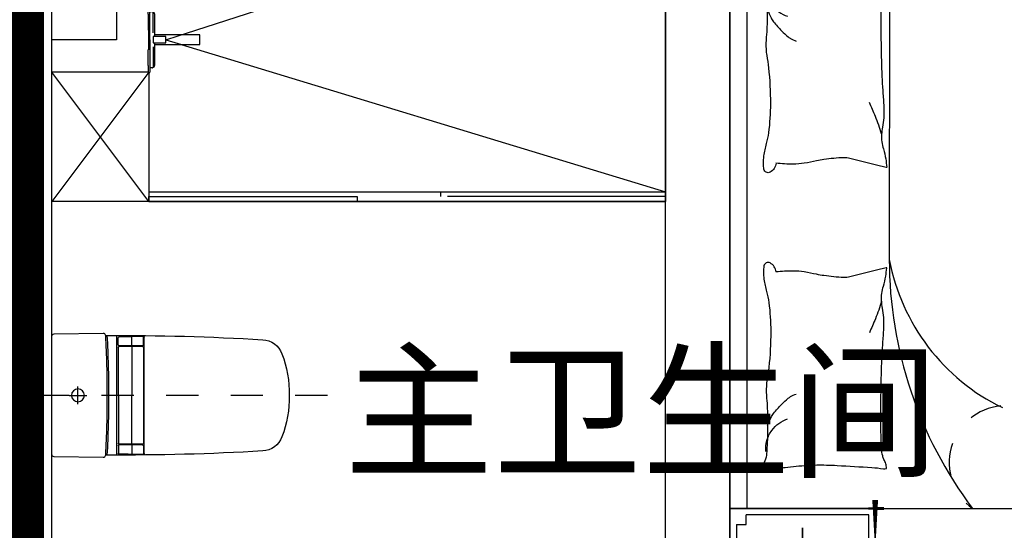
# Model space of a CAD drawing. Header units: millimetres. Extents: x 296296 to 297283, y 219875 to 220035.
# Tile 69 of 256: x 296687.88 to 296690.93, y 220019.9 to 220021.48. Entities that reach past the tile are written whole.
import ezdxf

# ---------------------------------------------------------------- set-up
doc = ezdxf.new("R2010")
doc.units = ezdxf.units.MM
for name, pattern in [('185洋房-中间套（报建版）-旧规$0$洋房户型$0$CONTINOUS', [0]), ('185洋房-中间套（报建版）-旧规$0$洋房户型$0$DASH', [0.35, 0.25, -0.1]), ('185洋房-中间套（报建版）-旧规$0$洋房户型$0$XU-140-SF-N1$0$DASH', [0.35, 0.25, -0.1])]:
    doc.linetypes.add(name, pattern=pattern)
doc.layers.add('面积-计容-住宅-1', color=1, linetype='Continuous', lineweight=0)
doc.styles.get("Standard").update_dxf_attribs({"font": 'arial.ttf'})

# ---------------------------------------------------------------- blocks, each defined once
blk = doc.blocks.new('4uyh5uj6kj67j75rykjtuk7tsik76ykj')
at = {"color": 253}
blk.add_text('主卫生间', height=337.5886524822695, dxfattribs=at).set_placement((840380.9273978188, 431740))
blk = doc.blocks.new('185洋房外包（2F南入）-中间(报建版）')
at = {"color": 253, "linetype": 'Continuous'}
blk.add_line((27907.36407352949, 11149.57977557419), (27907.36407352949, 23049.57977558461), dxfattribs=at)
blk = doc.blocks.new('185洋房-中间套（报建版）-旧规$0$洋房户型$0$11A$C643C1FD2')
at = {"color": 253}
for points in [[(28.00162752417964, 342.6770962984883, -0.2633679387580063), (0.0515171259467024, 361.4657623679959, -0.494818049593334), (9.22300753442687, 380.2089987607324, -0.049224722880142), (26.89366485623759, 381.9528907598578, -0.0368308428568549), (50.53589313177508, 380.2089987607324, -0.0318926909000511), (88.513958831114, 372.0737317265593, 0.0357819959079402), (122.4282498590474, 365.0841070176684, 0.0329412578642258), (212.0899194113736, 359.1705537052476, 0.0265644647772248), (323.3170857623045, 365.0841070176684, 0.0179054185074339), (360.8313586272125, 370.4487565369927, -0.0333974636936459), (381.0393698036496, 372.7026747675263, -0.0320396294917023), (418.1219118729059, 371.9701745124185, 0.018441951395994), (482.4437609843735, 368.9494421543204, 0.0108372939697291), (547.20722402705, 369.7023622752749, 0.0146238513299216), (595.1154809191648, 372.7026747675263, 0.1112493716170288), (617.6622878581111, 380.009099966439, -0.1537083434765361), (634.5505437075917, 383.9622313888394, -0.0764444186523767), (641.9869964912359, 382.2391803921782, -0.215512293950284), (643.9398537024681, 380.2089987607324, -0.5858582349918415), (641.2773915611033, 377.1638927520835, 0.3634893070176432), (636.428366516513, 374.5792910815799, 0.1917162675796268), (636.3710470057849, 363.0441536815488, -0.1296753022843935), (638.3061893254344, 346.4303289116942, -0.0173502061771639), (635.3064320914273, 329.6262630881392, 0.0193256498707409), (632.6727208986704, 314.5282753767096, 0.0188175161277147), (626.0583722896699, 246.1461785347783, 0.0218280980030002), (625.1612337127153, 186.9199199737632, 0.0062041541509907), (626.5468691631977, 153.0692459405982, 0.0019630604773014), (632.6727208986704, 46.17539165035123, 0.0283408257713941), (636.9498540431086, 10.04676229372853, -0.1170135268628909), (636.428366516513, 1.137023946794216, -0.3660599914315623), (634.9992988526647, 0.2057491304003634, -0.0397304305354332), (621.4055880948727, 3.013640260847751, -0.0483088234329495), (607.6671159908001, 8.49546699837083, 0.0629807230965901), (596.9933037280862, 12.39658056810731, 0.0405796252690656), (573.5959727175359, 15.7771522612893, 0.0143450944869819), (506.85604535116, 18.02642949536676, 0.0054844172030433), (381.4113608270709, 17.27782013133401, 0.0071527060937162), (285.2684470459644, 14.27319686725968, 0.0087615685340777), (242.7241944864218, 11.586396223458, -0.0081531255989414), (197.0090114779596, 8.643489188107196, -0.062510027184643), (139.879690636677, 13.04411358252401, 0.078669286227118), (94.29284231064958, 15.08410701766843, 0.0478250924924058), (71.93141105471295, 10.36764307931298, -0.0344939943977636), (41.1465831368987, 3.013640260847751, -0.0235713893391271), (15.81139786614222, -8.1299222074e-06, -0.5102284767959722), (14.85667191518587, 1.137023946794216), (22.36815910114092, 31.16260241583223), (43.02460189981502, 113.7327313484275, 0.0730409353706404), (44.97563112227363, 133.3135636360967, 0.0233051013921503), (39.26876032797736, 194.4262439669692, 0.0182988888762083), (35.19884174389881, 217.2706755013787, -0.0109698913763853), (27.85368260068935, 255.2657693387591, -0.0422811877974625), (24.94686314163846, 289.579173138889, -0.0272005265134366), (27.85368260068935, 342.9727865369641)], [(501.8616993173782, 368.8804882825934, 0.0278421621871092), (478.0799251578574, 358.2673156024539, 0.0486850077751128), (465.5431597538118, 350.1835615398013, 0.0236664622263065), (437.6198862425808, 325.8245057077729, 0.0312234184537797), (418.5966097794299, 305.1453350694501, 0.0468009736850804), (413.4886008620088, 297.4792006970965, 0.023190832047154), (405.4516541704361, 280.7496055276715)], [(583.8483481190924, 374.5792910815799, 0.0881531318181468), (549.3185234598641, 371.0355364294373, 0.0881531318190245), (518.1231781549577, 355.8132692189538, 0.0775471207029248), (496.4769416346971, 334.2011149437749, 0.077547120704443), (482.4437609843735, 307.0218101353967)], [(118.3913605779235, 15.79728258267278, 0.0097294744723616), (145.6801728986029, 24.82911724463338, 0.009729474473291), (172.5969230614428, 34.91583502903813, 0.0079705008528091), (194.3418602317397, 43.95450188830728, 0.0079705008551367), (215.7876314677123, 53.68171564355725)]]:
    blk.add_lwpolyline(points, format="xyb", dxfattribs=at)
blk = doc.blocks.new('185洋房-中间套（报建版）-旧规$0$洋房户型$0$11A$C5A527934')
at = {"color": 253}
for p, q in [((122.7863028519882, 492.3297854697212), (194.0422210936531, 398.7701386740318)), ((469.082148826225, 493.1734273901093), (467.2889541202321, 399.6312042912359)), ((194.0422210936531, 398.7701386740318), (261.6452530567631, 281.4336128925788)), ((347.0384173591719, 320.5457457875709), (364.8287260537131, 400.5479455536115)), ((467.2889541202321, 399.6312042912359), (490.5114477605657, 289.7861020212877)), ((592.6898554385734, 326.9167924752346), (677.8384109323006, 360.9532905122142)), ((677.8384109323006, 360.9532905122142), (699.5126560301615, 357.8590980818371)), ((329.248285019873, 268.9888375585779), (347.0384173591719, 320.5457457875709)), ((530.7634408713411, 243.3727071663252), (592.6898554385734, 326.9167924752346)), ((261.6452530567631, 281.4336128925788), (277.656460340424, 231.6545115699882)), ((490.5114477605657, 289.7861020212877), (530.7634408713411, 243.3727071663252)), ((69.51041293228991, 247.6549006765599), (37.09750266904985, 229.6184736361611)), ((162.0198065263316, 260.0996760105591), (69.51041293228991, 247.6549006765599)), ((277.656460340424, 231.6545115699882), (162.0198065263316, 260.0996760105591)), ((277.656460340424, 231.6545115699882), (329.248285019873, 268.9888375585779)), ((530.7634408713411, 243.3727071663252), (591.1416068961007, 268.1265008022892)), ((591.1416068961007, 268.1265008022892), (653.0678451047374, 265.0323083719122)), ((653.0678451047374, 265.0323083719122), (741.3128976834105, 249.5610920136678)), ((741.3128976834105, 249.5610920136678), (744.2826452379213, 243.7632998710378)), ((277.656460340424, 231.6545115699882), (233.1808649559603, 174.7640555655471)), ((277.656460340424, 231.6545115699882), (288.2512753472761, 146.9533973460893)), ((363.562474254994, 226.3543945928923), (318.6659118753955, 193.8651198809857)), ((530.7634408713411, 243.3727071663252), (363.562474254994, 226.3543945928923)), ((530.7634408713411, 243.3727071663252), (502.8965543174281, 169.1111991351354)), ((318.6659118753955, 193.8651198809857), (307.8287011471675, 186.1295117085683)), ((233.1808649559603, 174.7640555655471), (174.4729873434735, 132.0963089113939)), ((502.8965543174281, 169.1111991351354), (521.4744786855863, 94.8498182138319)), ((174.4729873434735, 132.0963089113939), (90.85874809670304, 132.0963089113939)), ((289.9070901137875, 133.7158508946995), (300.5571840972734, 48.57280439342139)), ((521.4744786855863, 94.8498182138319), (569.7114051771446, 38.53747242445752))]:
    blk.add_line(p, q, dxfattribs=at)
blk.add_lwpolyline([(405.0356356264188, 391.5003112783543, -0.0256263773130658), (394.5934741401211, 394.0405346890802, -0.0108003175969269), (278.209239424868, 431.5106167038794, -0.0045599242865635), (199.4338971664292, 459.5707737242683, -0.0112502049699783), (167.8769151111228, 471.9491266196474, -0.0693939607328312), (150.9364112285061, 481.9861399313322, 0.0797562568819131), (135.9971100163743, 490.4264496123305, 0.1063994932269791), (122.7863028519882, 492.3297854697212, 0.3286420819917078), (119.1773717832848, 489.2655320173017, 0.2995467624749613), (121.3153486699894, 483.4137400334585, -0.1899166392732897), (126.2542959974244, 475.4833428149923, -0.0335175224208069), (127.3176843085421, 466.2475801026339, -0.0756271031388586), (126.8906863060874, 462.1304654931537, -0.0534886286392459), (124.2209201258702, 455.063051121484, -0.0178378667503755), (113.3135905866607, 435.2732662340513, -0.0383935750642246), (97.84424402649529, 413.4275901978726, 0.0595290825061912), (88.45066338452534, 398.9000875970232, 0.0359425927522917), (78.95537845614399, 375.3470172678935, 0.011245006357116), (55.85925023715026, 297.6302435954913, 0.0062027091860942), (46.61283075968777, 262.009805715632, -0.010783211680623), (41.10622010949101, 241.5682398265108, -0.0194848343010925), (37.09750266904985, 229.6184736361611, -0.0050616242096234), (19.43351800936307, 184.4461909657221, -0.1013919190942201), (4.367418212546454, 161.6979340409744, 0.2237680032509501), (2.24386440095e-05, 149.6127858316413, 0.2555795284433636), (2.805489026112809, 145.4583129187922, 0.0815627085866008), (16.92475666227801, 140.8788286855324, 0.0718052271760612), (32.32184490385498, 140.7632261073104, -0.0699853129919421), (48.11559286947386, 140.7018463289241, -0.0354599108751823), (101.6783004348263, 129.0320565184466, -0.0294323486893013), (163.8247328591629, 106.7504570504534, -0.0015539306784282), (193.8273851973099, 93.84524431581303, 0.0015200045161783), (224.4987916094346, 80.64991030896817, 0.004735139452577), (256.237719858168, 67.46336765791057, -0.0038204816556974), (295.604757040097, 51.19196171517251, -0.2960011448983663), (315.3198151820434, 22.10359100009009, 0.6497743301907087), (334.6137799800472, 13.98520612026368, 0.0231899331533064), (338.6621444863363, 18.15789371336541, -0.0288000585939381), (341.960333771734, 21.48196777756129, -0.0057266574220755), (347.8876233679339, 26.68343014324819, 0.0043580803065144), (355.6948428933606, 33.49688085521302, 0.0275279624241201), (370.9950301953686, 48.67188713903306, 0.0462141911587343), (378.6929041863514, 58.96571177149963, 0.194121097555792), (381.2113511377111, 73.97301234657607, -0.1337189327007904), (382.2652226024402, 95.61669339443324, -0.0057790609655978), (388.9653815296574, 115.431317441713, -0.0088817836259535)], format="xyb", dxfattribs=at)
blk.add_lwpolyline([(770.2698468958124, 299.0561550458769, 0.1013919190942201), (787.0352203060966, 320.5827156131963, -0.2237680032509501), (792.3160632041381, 332.2975630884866, -0.2555795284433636), (789.8372789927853, 336.6548462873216, -0.0815627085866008), (776.1105519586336, 342.3030636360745, -0.0718052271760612), (760.7676185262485, 343.5984725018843, 0.0699853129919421), (745.0250362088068, 344.8702209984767, 0.0354599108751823), (692.5143547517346, 360.6111221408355, 0.0294323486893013), (632.2585668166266, 387.5905357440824, 0.0015539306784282), (603.3333250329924, 402.757409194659, -0.0015200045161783), (573.7635334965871, 418.2648087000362, -0.004735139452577), (543.1286866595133, 433.8452654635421, 0.0038204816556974), (505.1246174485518, 453.0861851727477, 0.2960011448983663), (487.6971029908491, 483.6000929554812, 0.265444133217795), (469.082148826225, 493.1734273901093, -0.0231899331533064), (464.7258680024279, 489.3233112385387, 0.0288000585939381), (461.1825995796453, 486.2618132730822, 0.0057266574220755), (454.8740680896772, 481.5299634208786, -0.0043580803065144), (446.5675822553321, 475.3349589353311, -0.0275279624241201), (430.149279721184, 461.3773126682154, -0.0462141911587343), (421.6850562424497, 451.7037915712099, -0.194121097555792), (418.0237477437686, 436.9336708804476, 0.1337189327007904), (415.3140452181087, 415.4344363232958, 0.0115049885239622), (398.5551213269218, 377.3189803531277, 0.0088817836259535), (374.8533441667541, 328.8747350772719, 0.0124257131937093), (341.4359616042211, 267.358714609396, -0.0336123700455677), (330.0450882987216, 244.0923795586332), (309.3242681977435, 193.4073047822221), (293.3396342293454, 154.3073867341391, 0.2243410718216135), (280.2644931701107, 142.336453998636, -0.7227715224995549), (280.1118582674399, 134.362428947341, -0.1035130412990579), (283.475598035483, 133.9159818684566, 0.0534647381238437), (289.9907356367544, 133.7042395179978, 0.0301092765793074), (310.7412826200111, 129.5083340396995, -0.0314364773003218), (330.6279829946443, 125.5419687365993, -0.0532399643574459), (344.2355694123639, 125.1658530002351, 0.0551795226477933), (357.3661006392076, 124.7520930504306, 0.0562710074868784), (380.1486569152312, 118.8334074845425, 0.0108003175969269), (493.3185365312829, 72.55300682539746, 0.0045599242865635), (569.7114051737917, 38.53747242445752, 0.0112502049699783), (600.2267866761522, 23.7767736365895, 0.0693939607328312), (616.3481453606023, 12.47084147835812, -0.0797562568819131), (630.5965715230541, 2.91030277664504, -0.1063994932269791), (643.622630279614, -7.6228861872e-06, -0.3286420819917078), (647.45581179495, 2.778616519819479, -0.2995467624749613), (645.7726487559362, 8.777064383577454, 0.1899166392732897), (641.4560746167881, 17.06268979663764, 0.0335175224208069), (641.103711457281, 26.35278924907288, 0.0756271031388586), (641.8450193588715, 30.42506412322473, 0.0534886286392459), (645.0486305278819, 37.26705745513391, 0.0178378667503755), (657.4407085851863, 56.16260785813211, 0.0383935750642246), (674.5389620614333, 76.75833489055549, -0.0595290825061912), (685.0184041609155, 90.52310813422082, -0.0359425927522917), (696.2910374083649, 113.2791029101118, -0.011245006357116), (725.2760093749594, 188.9969967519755, -0.0062027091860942), (737.2254412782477, 223.8039349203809, 0.010783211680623), (744.2826452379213, 243.7632998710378, 0.0194848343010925), (749.1954882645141, 255.370655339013, 0.0050616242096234)], format="xyb", close=True, dxfattribs=at)
blk = doc.blocks.new('185洋房-中间套（报建版）-旧规$0$洋房户型$0$11cdx床头灯2.0')
at = {"color": 253}
for p, q in [((0, 121.9930754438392), (0, 164.8358911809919)), ((-22.36753262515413, 36.55522483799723), (-61.20316116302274, 100.0242339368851)), ((-6.675826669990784, 42.33230819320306), (-18.26673075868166, 115.8317782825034)), ((10.03221337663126, 41.66468136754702), (27.45064381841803, 114.0049844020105)), ((25.21293987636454, 34.65398449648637), (68.98890671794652, 94.82196510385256)), ((-34.65398450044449, 25.21293987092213), (-94.82196508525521, 68.98890669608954)), ((36.55522483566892, 22.36753262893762), (100.0242339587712, 61.20316118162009)), ((0, 19.46074865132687), (0, 38.24746614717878)), ((-121.9930754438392, 0), (-164.8358911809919, 0)), ((-41.66468137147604, 10.0322133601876), (-114.0049843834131, 27.45064379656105)), ((-19.46074865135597, 0), (-38.24746614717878, 0)), ((19.46074865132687, 0), (38.24746614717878, 0)), ((42.33230819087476, 6.675826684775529), (115.8317783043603, 18.26673077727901)), ((121.9930754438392, 0), (164.8358911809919, 0)), ((-42.33230818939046, -6.675826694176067), (-115.831778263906, -18.26673078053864)), ((-36.55522482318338, -22.36753264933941), (-100.0242339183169, -61.20316118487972)), ((0, -19.46074865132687), (0, -38.24746614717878)), ((34.65398451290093, -25.21293985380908), (96.00410843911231, -67.33413310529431)), ((41.66468137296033, -10.03221335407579), (114.3802456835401, -25.8424789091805)), ((-25.21293984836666, -34.65398451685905), (-68.9889066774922, -94.82196510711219)), ((-27.26200928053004, -114.0502396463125), (-9.963274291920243, -41.68122052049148)), ((18.72336690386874, -113.8760766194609), (6.952890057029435, -42.28768495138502)), ((62.58618011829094, -99.16473352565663), (22.87297582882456, -36.24110863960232)), ((0, -121.9930754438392), (0, -164.8358911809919))]:
    blk.add_line(p, q, dxfattribs=at)
for points in [[(0, 164.8358911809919), (0, 121.9930754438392)], [(-164.8358911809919, 0), (-121.9930754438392, 0)], [(164.8358911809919, 0), (122.0982539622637, -1.711093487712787)], [(0, -164.8358911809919), (0, -121.9930754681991)]]:
    blk.add_lwpolyline(points, dxfattribs=at)
for radius in [42.85546614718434, 38.24746614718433]:
    blk.add_circle((0, 0), radius, dxfattribs=at)
for centre, start, end in [((3.315424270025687, 82.02720775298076), 52.98094052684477, 122.5444984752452), ((-55.65763585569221, 60.34635381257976), 97.98094052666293, 167.5444984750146), ((-28.32740078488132, 77.05201628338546), 75.48094052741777, 145.0444984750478), ((34.45350603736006, 74.51450042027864), 30.48094052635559, 100.0444984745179), ((60.34635383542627, 55.6576358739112), 7.980940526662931, 77.54449847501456), ((-74.51450040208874, 34.45350601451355), 120.4809405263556, 190.0444984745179), ((77.05201630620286, 28.32740080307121), 345.4809405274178, 55.04449847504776), ((-82.02720773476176, 3.315424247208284), 142.9809405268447, 212.5444984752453), ((82.02720777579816, -3.315424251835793), 322.9809405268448, 32.54449847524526), ((-77.05201626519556, -28.32740080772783), 165.4809405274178, 235.0444984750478), ((74.51450044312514, -34.45350601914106), 300.4809405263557, 10.04449847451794), ((-60.34635379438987, -55.65763587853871), 187.9809405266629, 257.5444984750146), ((55.65763589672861, -60.34635381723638), 277.9809405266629, 347.5444984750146), ((-34.45350599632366, -74.51450042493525), 210.4809405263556, 280.044498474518), ((-3.31542422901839, -82.02720775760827), 232.9809405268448, 302.5444984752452), ((28.32740082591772, -77.05201628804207), 255.4809405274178, 325.0444984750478)]:
    blk.add_arc(centre, 40.1031497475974, start, end, dxfattribs=at)
blk = doc.blocks.new('*U1160')
at = {"color": 253}
for p, q in [((-900, 0), (-1350, 0)), ((-1350, 0), (-1350, -450)), ((-1350, 0), (1350, 0)), ((900, 0), (-900, 0)), ((-900, 0), (-900, -2100)), ((-900, -450), (-900, 0)), ((900, -2100), (900, 0)), ((900, -450), (900, 0)), ((900, 0), (1350, 0)), ((1350, 0), (1350, -450)), ((-1330, -50), (-1330, -430)), ((-920, -430), (-920, -50)), ((900, -52.37141133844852), (-900, -52.37141133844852)), ((920, -430), (920, -50)), ((1330, -50), (1330, -430)), ((-1350, -450), (-900, -450)), ((-1330, -430), (-920, -430)), ((1350, -450), (900, -450)), ((1330, -430), (920, -430)), ((-900, -2100), (900, -2100))]:
    blk.add_line(p, q, dxfattribs=at)
at = {"color": 253, "linetype": '185洋房-中间套（报建版）-旧规$0$洋房户型$0$CONTINOUS', "ltscale": 2.5}
blk.add_line((900, -494.0539780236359), (-129.6384496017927, -493.6936342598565), dxfattribs=at)
at = {"color": 253}
for points in [[(-1300, -20), (-1300, -50), (-1330, -50)], [(-950, -20), (-1300, -20)], [(-950, -20), (-950, -50), (-920, -50)], [(950, -20), (950, -50), (920, -50)], [(950, -20), (1300, -20)], [(1300, -20), (1300, -50), (1330, -50)]]:
    blk.add_lwpolyline(points, dxfattribs=at)
for points in [[(-1350, -332.5829230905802, 0, 18, 0), (-1350, -478.5486145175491, 10, 10, 0)], [(1350, -332.5829230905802, 0, 18, 0), (1350, -478.5486145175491, 10, 10, 0)], [(-900, -349.7433749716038, 0, 10, 0), (-900, -477.732901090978, 10, 10, 0)], [(900, -349.7433749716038, 0, 10, 0), (900, -477.732901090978, 10, 10, 0)], [(-1380.642982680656, -450, 10, 0, 0), (-1202.928873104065, -450, 10, 10, 0)], [(-873.3039343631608, -450, 18, 0, 0), (-1032.485541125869, -450, 10, 10, 0)], [(873.3039343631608, -450, 18, 0, 0), (1032.485541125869, -450, 10, 10, 0)], [(1380.642982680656, -450, 10, 0, 0), (1202.928873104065, -450, 10, 10, 0)], [(668.4798599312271, -1858.974266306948, 10, 0, 0.3742418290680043), (834.35406832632, -1895.367973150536, 10, 10, -2.215859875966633)], [(686.134763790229, -1863.698682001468, 10, 0, -0.1770186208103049), (693.2691898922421, -1995.667389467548, 10, 10, 2.215859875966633)], [(900, -1958.516598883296, 0, 10, 0), (900, -2130, 10, 10, 0)], [(-900, -2005.373558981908, 0, 10, 0), (-900, -2130, 10, 10, 0)], [(-658.2516379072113, -2100, 0, 10, 0), (-930, -2100, 10, 10, 0)], [(775.3735589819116, -2100, 0, 10, 0), (930, -2100, 10, 10, 0)]]:
    blk.add_lwpolyline(points, format="xyseb", dxfattribs=at)
at = {"color": 253, "linetype": '185洋房-中间套（报建版）-旧规$0$洋房户型$0$CONTINOUS', "ltscale": 2.5}
for centre, radius, start, end in [((-128.8583196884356, -1775.735626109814), 1282.042229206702, 90.03486480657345, 126.977026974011), ((-10.6178487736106, -1124.520932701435), 641.9571511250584, 100.6846126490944, 154.0789214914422), ((515.9483600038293, -1720.672995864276), 391.6461517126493, 284.3565564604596, 348.6982700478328), ((773.9434106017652, -1781.829325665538), 129.6719098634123, 228.5450077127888, 346.4386693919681), ((519.1637179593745, -1944.946974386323), 181.3429785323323, 301.1833281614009, 22.206194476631)]:
    blk.add_arc(centre, radius, start, end, dxfattribs=at)
at = {"color": 253, "linetype": '185洋房-中间套（报建版）-旧规$0$洋房户型$0$XU-140-SF-N1$0$DASH', "ltscale": 2.5}
blk.add_arc((-757.918790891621, -855.2302890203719), 175.8930122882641, 5.188406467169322, 143.8786841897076, dxfattribs=at)
at = {"color": 253, "xscale": -1}
for name, p in [('185洋房-中间套（报建版）-旧规$0$洋房户型$0$11cdx床头灯2.0', (-1125, -225)), ('185洋房-中间套（报建版）-旧规$0$洋房户型$0$11A$C643C1FD2', (-140.3062636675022, -485.6770544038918))]:
    blk.add_blockref(name, p, dxfattribs=at)
at = {"color": 253}
for name, p in [('185洋房-中间套（报建版）-旧规$0$洋房户型$0$11cdx床头灯2.0', (1125, -225)), ('185洋房-中间套（报建版）-旧规$0$洋房户型$0$11A$C643C1FD2', (140.3062636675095, -485.6770544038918)), ('185洋房-中间套（报建版）-旧规$0$洋房户型$0$11A$C5A527934', (-835.6395401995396, -1956.163217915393))]:
    blk.add_blockref(name, p, dxfattribs=at)
blk = doc.blocks.new('185洋房-中间套（报建版）-旧规$0$洋房户型$0$11Tap_1_ICDA')
at = {"color": 253}
blk.add_wipeout([(-1.828448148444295e-08, 14.999999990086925), (-139.97807107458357, 14.999999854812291), (-139.9780711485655, 79.99999984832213), (-141.4425372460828, 83.53553375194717), (-144.97807114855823, 84.9999998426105), (-146.97807113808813, 86.58558515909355), (-152.9780711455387, 86.58558515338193), (-154.97807114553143, 84.58558515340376), (-154.97807116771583, 99.80032630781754), (-155.56385760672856, 101.21453986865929), (-156.97807116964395, 101.80032630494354), (-157.9780711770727, 101.8003262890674), (-159.39228472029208, 101.21453984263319), (-159.9780711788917, 99.8003262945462), (-159.97807110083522, 30.56833230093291), (-159.39228466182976, 29.154118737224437), (-157.97807111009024, 28.568332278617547), (-157.97807104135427, -28.98274730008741), (-159.39228460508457, -29.568533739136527), (-159.978071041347, -30.982747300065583), (-159.97807095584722, -100.2147413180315), (-159.39228451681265, -101.62895488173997), (-157.97807096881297, -102.21474131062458), (-156.97807097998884, -102.2147413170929), (-155.56385740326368, -101.62895486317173), (-154.9780709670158, -100.21474130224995), (-154.97807098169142, -85.0000001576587), (-154.39228454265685, -86.41421372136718), (-152.97807099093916, -87.00000016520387), (-146.97807098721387, -87.00000015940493), (-145.563857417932, -86.41421371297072), (-144.97807099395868, -85.00000015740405), (-141.4425370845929, -83.53553405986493), (-139.9780709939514, -80.00000015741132), (-139.97807104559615, -15.00000016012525), (1.816079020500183e-08, -14.999999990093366)], dxfattribs=at)
for p, q in [((-159.978071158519, 78.80032629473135), (-159.9780711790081, 99.80032629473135)), ((-159.978071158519, 78.80032629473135), (-159.9780711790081, 99.80032629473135)), ((-156.9780711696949, 101.8003262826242), (-157.9780711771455, 101.8003262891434)), ((-156.9780711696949, 101.7945728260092), (-157.9780711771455, 101.7945728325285)), ((-154.9780710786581, -0.2072075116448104), (-154.9780711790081, 99.80032629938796)), ((-154.9780710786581, -0.2072075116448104), (-154.9780711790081, 99.80032629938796)), ((-159.978071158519, 78.80032629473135), (-159.978071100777, 30.56833228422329)), ((-159.978071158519, 78.80032629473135), (-159.978071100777, 30.56833228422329)), ((-146.9780711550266, 86.58558515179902), (-152.9780711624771, 86.585585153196)), ((-146.9780711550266, 86.58558515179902), (-152.9780711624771, 86.585585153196)), ((-144.978071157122, 84.99999984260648), (-145.0214770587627, 84.99999984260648)), ((-144.978071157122, 84.99424638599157), (-145.0214770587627, 84.99424638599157)), ((-144.9780711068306, 21.24040309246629), (-144.9780711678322, 84.58558516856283)), ((-144.9780711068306, 21.24040309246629), (-144.9780711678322, 84.58558516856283)), ((-139.9780711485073, 79.99999983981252), (-139.9780710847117, 9.999999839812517)), ((-139.9780711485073, 79.99999983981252), (-139.9780710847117, 9.999999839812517)), ((-156.9780710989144, 28.56833229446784), (-157.9780711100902, 28.56833227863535)), ((-157.9780710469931, -28.98274731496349), (-157.9780711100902, 28.56833227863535)), ((-157.9780710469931, -28.98274731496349), (-157.9780711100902, 28.56833227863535)), ((-156.9780710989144, 28.56257883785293), (-157.9780711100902, 28.56257882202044)), ((-156.9780710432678, -28.98274731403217), (-157.9780710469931, -28.98274731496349)), ((-156.9780710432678, -28.98850077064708), (-157.9780710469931, -28.9885007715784)), ((-154.9780710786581, -0.2072075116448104), (-154.9780709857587, -100.214741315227)), ((-154.9780710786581, -0.2072075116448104), (-154.9780709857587, -100.214741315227)), ((-144.9780710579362, -21.65481808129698), (-144.9780709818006, -85.00000014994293)), ((-144.9780710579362, -21.65481808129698), (-144.9780709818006, -85.00000014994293)), ((-139.9780710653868, -10.0000001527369), (-139.9780709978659, -80.0000001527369)), ((-139.9780710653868, -10.0000001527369), (-139.9780709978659, -80.0000001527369)), ((-159.9780710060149, -79.2147413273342), (-159.9780710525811, -30.98274730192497)), ((-159.9780710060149, -79.2147413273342), (-159.9780710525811, -30.98274730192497)), ((-159.9780710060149, -79.2147413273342), (-159.9780709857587, -100.2147413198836)), ((-159.9780710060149, -79.2147413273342), (-159.9780709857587, -100.2147413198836)), ((-146.9780709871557, -87.00000015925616), (-152.978070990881, -87.00000016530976)), ((-146.9780709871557, -87.00000015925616), (-152.978070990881, -87.00000016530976)), ((-156.9780709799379, -102.2147413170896), (-157.978070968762, -102.2147413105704)), ((-156.9780709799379, -102.2147413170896), (-157.978070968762, -102.2147413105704))]:
    blk.add_line(p, q, dxfattribs=at)
blk.add_lwpolyline([(-104.9780710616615, -10.00000010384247), (-104.9780710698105, 9.999999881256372), (-144.9780710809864, 9.999999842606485), (-144.9780710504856, -10.00000014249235)], close=True, dxfattribs=at)
blk.add_lwpolyline([(-104.9780710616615, -10.00000010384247), (-104.9780710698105, 9.999999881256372), (-144.9780710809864, 9.999999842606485), (-144.9780710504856, -10.00000014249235)], close=True, dxfattribs=at)
for points in [[(1.81607902e-08, -15.00000000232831), (-1.83936208e-08, 14.99999999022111), (-139.9780710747, 14.99999985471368)], [(1.81607902e-08, -15.00000000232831), (-1.83936208e-08, 14.99999999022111), (-139.9780710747, 14.99999985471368)], [(-139.9780710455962, -15.00000016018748), (1.81607902e-08, -15.00000000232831)], [(-139.9780710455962, -15.00000016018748), (1.81607902e-08, -15.00000000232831)]]:
    blk.add_lwpolyline(points, dxfattribs=at)
for centre, radius, start, end in [((-157.9780711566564, 99.80032628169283), 2, 90.00000005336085, 180.0000000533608), ((-157.9780711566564, 99.80032628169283), 2, 90.00000005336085, 180.0000000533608), ((-156.9780711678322, 99.8003263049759), 2, 5.33608529e-08, 90.00000005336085), ((-156.9780711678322, 99.8003263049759), 2, 5.33608529e-08, 90.00000005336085), ((-152.9780711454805, 84.58558515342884), 2, 90.00000005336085, 180.0000000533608), ((-152.9780711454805, 84.58558515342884), 2, 90.00000005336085, 180.0000000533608), ((-146.9780711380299, 84.5855851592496), 2, 5.33608529e-08, 90.00000005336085), ((-146.9780711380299, 84.5855851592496), 2, 5.33608529e-08, 90.00000005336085), ((-144.9780711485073, 79.99999984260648), 5, 5.33608529e-08, 90.00000005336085), ((-144.9780711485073, 79.99999984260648), 5, 5.33608529e-08, 90.00000005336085), ((-157.978071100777, 30.56833230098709), 2, 180.0000000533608, 270.0000000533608), ((-157.978071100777, 30.56833230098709), 2, 180.0000000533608, 270.0000000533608), ((-156.978071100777, 30.56833227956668), 2, 270.0000000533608, 5.33608529e-08), ((-156.978071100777, 30.56833227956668), 2, 270.0000000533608, 5.33608529e-08), ((-157.9780710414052, -30.98274730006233), 2, 90.00000005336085, 180.0000000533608), ((-157.9780710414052, -30.98274730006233), 2, 90.00000005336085, 180.0000000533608), ((-156.9780710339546, -30.98274729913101), 2, 5.33608529e-08, 90.00000005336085), ((-156.9780710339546, -30.98274729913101), 2, 5.33608529e-08, 90.00000005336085), ((-152.9780709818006, -85.00000015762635), 2, 180.0000000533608, 270.0000000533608), ((-152.9780709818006, -85.00000015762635), 2, 180.0000000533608, 270.0000000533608), ((-146.9780709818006, -85.00000015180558), 2, 270.0000000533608, 5.33608529e-08), ((-146.9780709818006, -85.00000015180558), 2, 270.0000000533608, 5.33608529e-08), ((-144.9780709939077, -80.00000015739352), 5, 270.0000000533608, 5.33608529e-08), ((-144.9780709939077, -80.00000015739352), 5, 270.0000000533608, 5.33608529e-08), ((-157.9780709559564, -100.214741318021), 2, 180.0000000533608, 270.0000000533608), ((-157.9780709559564, -100.214741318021), 2, 180.0000000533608, 270.0000000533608), ((-156.9780709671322, -100.2147413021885), 2, 270.0000000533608, 5.33608529e-08), ((-156.9780709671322, -100.2147413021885), 2, 270.0000000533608, 5.33608529e-08)]:
    blk.add_arc(centre, radius, start, end, dxfattribs=at)
blk = doc.blocks.new('*U1181')
at = {"color": 253}
for p, q in [((299.999999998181, -600.0000000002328), (-2.0072548e-09, -1000.000000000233)), ((299.9999999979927, -1000.000000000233), (-1.8189894e-09, -600.0000000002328))]:
    blk.add_line(p, q, dxfattribs=at)
for points in [[(-1.8189894e-09, 0), (1899.999999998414, 0), (1899.999999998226, -1000.000000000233), (-2.0072548e-09, -1000.000000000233), (-1.8189894e-09, 0)], [(299.9999999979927, -1000.000000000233), (-2.0072548e-09, -1000.000000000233), (-1.8189894e-09, 0), (299.999999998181, -2.328306e-10), (299.9999999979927, -1000.000000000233)], [(299.999999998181, -2.328306e-10), (299.999999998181, -600.0000000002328), (-1.8189894e-09, -600.0000000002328)], [(199.999999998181, -2.328306e-10), (199.999999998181, -500.0000000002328), (-1.8189894e-09, -500.0000000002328)], [(299.9999999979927, -970.0000000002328), (1899.999999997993, -970.0000000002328)], [(1204.999999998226, -985.0000000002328), (1204.999999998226, -970.0000000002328), (1899.999999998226, -970.0000000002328), (1899.999999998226, -985.0000000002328), (1224.999999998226, -985.0000000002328)], [(299.9999999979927, -1000.000000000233), (299.9999999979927, -985.0000000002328), (944.9999999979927, -985.0000000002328), (944.9999999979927, -1000.000000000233), (299.9999999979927, -1000.000000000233)], [(299.9999999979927, -1000.000000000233), (1899.999999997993, -1000.000000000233)]]:
    blk.add_lwpolyline(points, dxfattribs=at)
for centre in [(99.35538784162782, -154.9986993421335), (100.6821748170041, -345.0025798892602)]:
    blk.add_circle(centre, 54.99999999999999, dxfattribs=at)
blk.add_blockref('185洋房-中间套（报建版）-旧规$0$洋房户型$0$11Tap_1_ICDA', (457.978071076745, -499.7927924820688), dxfattribs=at)
for p, q in [((353.0000000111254, -499.7927925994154), (1899.999999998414, 0)), ((353.0000000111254, -499.7927925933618), (1899.999999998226, -970.0000000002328))]:
    blk.add_line(p, q, dxfattribs=at)
blk = doc.blocks.new('185洋房-中间套（报建版）-旧规$0$洋房户型$0$13c')
at = {"color": 253, "linetype": '185洋房-中间套（报建版）-旧规$0$洋房户型$0$DASH'}
for p, q in [((89521.18999350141, 114520.9816541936), (89521.20321187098, 115411.3876496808)), ((89548.82875787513, 115294.1480379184), (89493.50966866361, 115294.1480379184)), ((89548.82875786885, 115294.1474457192), (89493.54184648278, 115294.1474457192))]:
    blk.add_line(p, q, dxfattribs=at)
at = {"color": 253}
for p, q in [((89521.17770799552, 115321.8075812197), (89521.19289635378, 115266.4885034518)), ((89705.95152516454, 115173.5558113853), (89335.91642230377, 115173.5558113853)), ((89364.83589357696, 115169.0022681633), (89342.82677173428, 115169.0022681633)), ((89372.93430123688, 115169.0022681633), (89669.47134217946, 115168.9950308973)), ((89677.56974982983, 115168.9946355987), (89699.57887164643, 115168.993561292)), ((89367.83589357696, 115094.2650665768), (89367.83589357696, 115166.0022681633)), ((89369.93430123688, 115094.2650665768), (89369.93430123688, 115166.0022681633)), ((89672.46769411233, 115094.2576829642), (89672.47119574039, 115165.9948844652)), ((89674.56610176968, 115094.257580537), (89674.56960339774, 115165.9947820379)), ((89366.13573895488, 115126.9421309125), (89339.76872953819, 115126.9421309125)), ((89372.10712295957, 115126.9421309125), (89521.36898544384, 115126.9421309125)), ((89670.29646742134, 115126.9348533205), (89521.03460511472, 115126.9421390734)), ((89676.26785141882, 115126.934561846), (89702.63486080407, 115126.9332748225)), ((89701.52725234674, 115088.8262331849), (89340.87453606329, 115088.8350352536)), ((89364.83589357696, 115091.2650665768), (89340.92174534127, 115091.2650665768)), ((89372.93430123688, 115091.2650665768), (89669.46754768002, 115091.2578294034)), ((89677.56595533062, 115091.2574341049), (89701.48010353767, 115091.2562668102)), ((89521.1904398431, 114639.5558113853), (89521.1904398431, 114639.5558113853))]:
    blk.add_line(p, q, dxfattribs=at)
at = {"color": 253, "elevation": 4.384597e-10}
blk.add_lwpolyline([(89338.07385982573, 115374.5558122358, 0.4095801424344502), (89331.07473857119, 115367.6667251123), (89328.67762249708, 115216.3974893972, 0.3408577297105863), (89333.8617654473, 115209.4797981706, -0.3388656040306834), (89336.05958687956, 115206.5687617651, 0.0166606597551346), (89349.04112700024, 114721.8467915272, 0.2976509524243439), (89392.355204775, 114662.2954906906, 0.1003364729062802), (89521.16322548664, 114639.5558122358, 0.1003364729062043), (89649.97124619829, 114662.2954906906, 0.2976509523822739), (89693.28532397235, 114721.8467915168, 0.0161027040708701), (89705.81229805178, 115206.4329703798, -0.3533940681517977), (89708.16140059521, 115209.3815242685, 0.3568190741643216), (89713.70184006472, 115216.4232588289), (89711.3122820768, 115367.6663945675, 0.4095939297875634), (89704.31315559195, 115374.5558122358)], format="xyb", close=True, dxfattribs=at)
at = {"color": 253}
blk.add_circle((89521.18530217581, 115294.1480379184), 20, dxfattribs=at)
for centre, radius, start, end in [((89518.86931198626, 118504.5399853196), 3305.360900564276, 266.8292517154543, 270.0402224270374), ((89518.86931198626, 118509.5126538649), 3305.360900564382, 266.8298459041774, 270.0402224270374), ((89523.59031296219, 118512.5470783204), 3308.39538148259, 269.9584258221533, 273.1570464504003), ((89523.59031296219, 118507.5744097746), 3308.395381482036, 269.9584258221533, 273.1576243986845), ((89342.82677173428, 115166.0022681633), 3, 90, 178.0819936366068), ((89364.83589357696, 115166.0022681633), 3, 0, 90), ((89372.93430123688, 115166.0022681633), 3, 90, 180), ((89669.47119574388, 115165.9950309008), 3, 359.9972032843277, 89.99720329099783), ((89677.56960339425, 115165.9946356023), 3, 89.99720329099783, 179.9972032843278), ((89699.57872521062, 115165.9935612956), 3, 1.915209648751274, 89.99720329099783), ((94520.5214039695, 114992.6114435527), 5183.597077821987, 178.0819936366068, 178.902551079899), ((84521.87563561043, 114992.8554699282), 5183.597077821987, 1.094652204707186, 1.915209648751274), ((89340.87462435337, 115091.8350352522), 3, 178.902551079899, 269.9983137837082), ((89340.92174534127, 115094.2650665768), 3, 178.8756706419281, 270), ((89364.83589357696, 115094.2650665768), 3, 270, 0), ((89372.93430123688, 115094.2650665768), 3, 180, 270), ((89669.46769411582, 115094.2578293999), 3, 269.9972032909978, 359.9972032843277), ((89677.56610176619, 115094.2574341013), 3, 179.9972032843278, 269.9972032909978), ((89701.48024997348, 115094.2562668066), 3, 269.9972032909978, 1.121532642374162), ((89701.52725234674, 115091.8262331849), 3, 269.9988895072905, 1.094652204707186)]:
    blk.add_arc(centre, radius, start, end, dxfattribs=at)
blk = doc.blocks.new('185洋房-中间套（报建版）-旧规')
at = {"color": 253, "linetype": 'Continuous'}
blk.add_line((29999.99993213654, 8700.000000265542), (29999.99993213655, 12099.99999973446), dxfattribs=at)
at = {"color": 253, "xscale": -1, "rotation": 270}
blk.add_blockref('*U1160', (29999.9999321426, 10950.00000026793), dxfattribs=at)
at = {"color": 253, "extrusion": (0, 0, -1), "zscale": -1, "rotation": 1.6692845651e-06}
blk.add_blockref('*U1181', (-32099.9999999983, 12000), dxfattribs=at)
at = {"color": 253, "extrusion": (0, 0, -1), "xscale": -1, "zscale": -1, "rotation": 90.00000166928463}
blk.add_blockref('185洋房-中间套（报建版）-旧规$0$洋房户型$0$13c', (83274.55326263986, 99921.1941669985), dxfattribs=at)
at = {"color": 253, "linetype": 'Continuous'}
blk.add_line((30199.99993213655, 8700.000000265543), (30199.99993213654, 11999.99999973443), dxfattribs=at)
blk = doc.blocks.new('185洋房外包（2F南入）-中间-报建版')
at = {"color": 253, "linetype": 'Continuous'}
blk.add_line((28107.36407352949, 10949.57977557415), (28107.36407352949, 23249.57977558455), dxfattribs=at)

msp = doc.modelspace()

# ---------------------------------------------------------------- block references
at = {"yscale": 0.001, "zscale": 0.001}
for name, p, xscale in [('185洋房外包（2F南入）-中间(报建版）', (296715.8859680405, 219999.4666216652), -0.001), ('4uyh5uj6kj67j75rykjtuk7tsik76ykj', (295848.5037488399, 219588.3577637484), 0.001)]:
    msp.add_blockref(name, p, dxfattribs=dict(at, xscale=xscale))

# ---------------------------------------------------------------- next in the draw order: block references
at = {"xscale": -0.001, "yscale": 0.001, "zscale": 0.001}
msp.add_blockref('185洋房-中间套（报建版）-旧规', (296720.0786040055, 220009.9162014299), dxfattribs=at)

# ---------------------------------------------------------------- next in the draw order: linework, layer by layer
at = {"layer": '面积-计容-住宅-1', "const_width": 0.15}
for points in [[(296676.0786111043, 220020.9162018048), (296680.6786045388, 220020.9162014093), (296680.6786042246, 220022.0162014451), (296682.4786044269, 220022.0162014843), (296682.4786041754, 220022.7162015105), (296685.8786041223, 220022.7162014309), (296685.878604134, 220022.1162014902), (296687.8786043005, 220022.1162014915), (296687.8786043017, 220015.8162014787), (296687.8786043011, 220015.8162014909), (296687.8786043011, 220011.0162014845), (296684.1786043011, 220011.0162014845), (296684.1786043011, 220010.416201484), (296680.6786043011, 220010.416201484), (296680.6786043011, 220012.1662014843), (296675.1786042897, 220012.1662014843), (296675.1786042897, 220012.1662014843), (296671.7786042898, 220012.1662014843), (296671.7786042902, 220017.1162014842), (296675.0786042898, 220017.1162014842), (296675.0786042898, 220019.6162014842), (296674.3786042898, 220019.6162014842), (296674.3786042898, 220020.6162013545), (296676.0786111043, 220020.6162018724)], [(296699.6785974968, 220020.9162018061), (296695.0786040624, 220020.9162014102), (296695.0786043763, 220022.0162014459), (296693.278604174, 220022.0162014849), (296693.2786044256, 220022.7162015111), (296689.8786044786, 220022.7162014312), (296689.8786044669, 220022.1162014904), (296687.8786043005, 220022.1162014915), (296687.8786042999, 220015.8162014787), (296687.8786043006, 220015.8162014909), (296687.8786043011, 220011.0162014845), (296691.5786043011, 220011.016201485), (296691.5786043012, 220010.4162014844), (296695.0786043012, 220010.4162014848), (296695.078604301, 220012.1662014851), (296700.5786043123, 220012.1662014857), (296700.5786043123, 220012.1662014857), (296703.9786043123, 220012.1662014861), (296703.9786043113, 220017.1162014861), (296700.6786043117, 220017.1162014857), (296700.6786043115, 220019.6162014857), (296701.3786043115, 220019.6162014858), (296701.3786043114, 220020.6162013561), (296699.6785974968, 220020.6162018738)]]:
    msp.add_lwpolyline(points, close=True, dxfattribs=at)

# ---------------------------------------------------------------- next in the draw order: block references
at = {"xscale": 0.001, "yscale": 0.001, "zscale": 0.001}
msp.add_blockref('185洋房外包（2F南入）-中间-报建版', (296659.8712399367, 219999.4666216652), dxfattribs=at)

doc.saveas('drawing.dxf')
